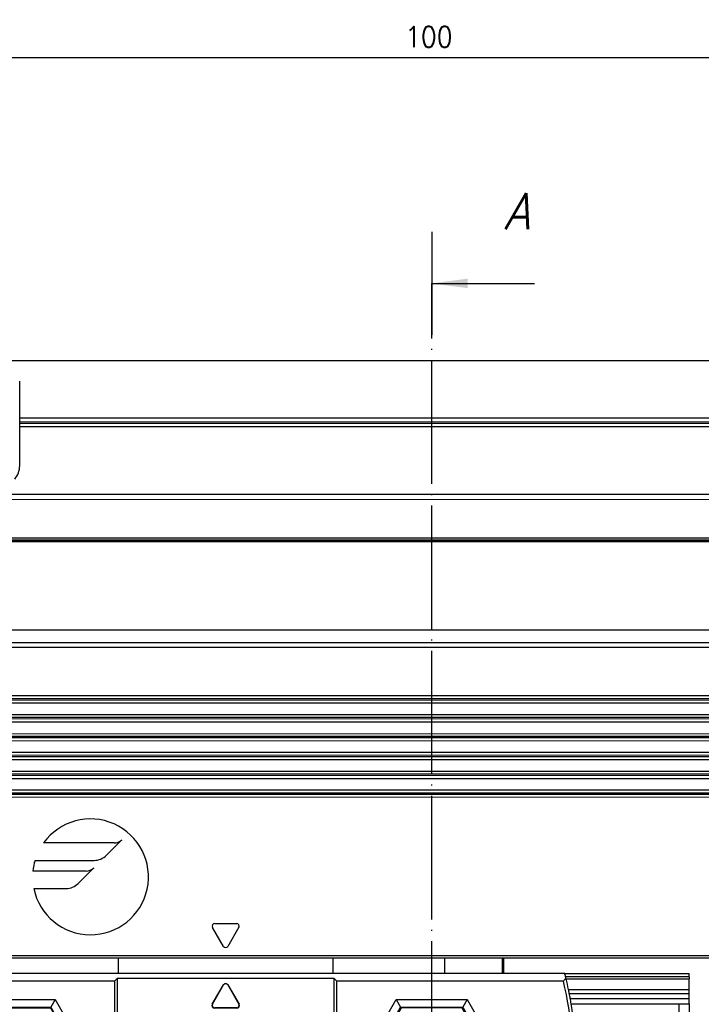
# Model space of a CAD drawing. Header units: millimetres. Extents: x -285 to 870, y -217 to 203.
# Tile 3 of 22: x -119 to -53, y -19 to 77. Entities that reach past the tile are written whole.
import ezdxf

# ---------------------------------------------------------------- set-up
doc = ezdxf.new("R2010")
doc.units = ezdxf.units.MM
doc.linetypes.add('DOT_CENTER', pattern=[14, 12, -1, 0, -1])
doc.layers.add('1', color=7, linetype='Continuous')
doc.styles.add('CONVERTER_11', font='txt.shx', dxfattribs={"width": 0.9})
doc.styles.add('CONVERTER_14', font='txt.shx', dxfattribs={"width": 0.9, "oblique": 15})
doc.dimstyles.new('ME10_DIM_26', dxfattribs={"dimtxt": 2, "dimasz": 2, "dimexe": 1, "dimexo": 1, "dimgap": 1, "dimtad": 1, "dimdsep": 46, "dimtxsty": 'CONVERTER_11', "dimsah": 1, "dimcen": 0.09, "dimclrd": 2, "dimclre": 2, "dimclrt": 2, "dimadec": 0, "dimazin": 0, "dimtfac": 1, "dimtdec": 4, "dimtix": 1, "dimtmove": 0, "dimatfit": 3, "dimfxl": 1, "dimtolj": 1, "dimtzin": 0, "dimarcsym": 0})
doc.dimstyles.get("Standard").update_dxf_attribs({"dimtxt": 0.18, "dimasz": 0.18, "dimexe": 0.18, "dimexo": 0.0625, "dimgap": 0.09, "dimtad": 0, "dimtih": 1, "dimtoh": 1, "dimdec": 4, "dimzin": 0, "dimdsep": 46, "dimtxsty": 'Standard', "dimcen": 0.09, "dimadec": 0, "dimazin": 0, "dimtfac": 1, "dimtdec": 4, "dimtofl": 0, "dimtmove": 0, "dimatfit": 3, "dimfxl": 1, "dimtolj": 1, "dimtzin": 0, "dimarcsym": 0})

# ---------------------------------------------------------------- blocks, each defined once
blk = doc.blocks.new('CABEZA__34', base_point=(-144.3988428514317, -41.42437540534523))
at = {"color": 7, "linetype": 'Continuous'}
for p, q in [((-126.3991338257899, -14.42322364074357), (-126.3990321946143, -15.92322363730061)), ((-72.39865371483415, -15.91956482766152), (-72.39875535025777, -14.41956483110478)), ((-132.3192012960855, -15.9236247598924), (-144.3988428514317, -15.92444321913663)), ((-144.3988209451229, -16.24775847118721), (-144.3988428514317, -15.92444321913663)), ((-144.3988209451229, -16.24775847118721), (-144.398807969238, -16.43926958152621)), ((-126.3990321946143, -15.92322363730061), (-132.3192012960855, -15.9236247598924)), ((-126.2815550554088, -15.92321567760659), (-126.3990321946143, -15.92322363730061)), ((-120.6418374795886, -15.92283355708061), (-126.2815550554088, -15.92321567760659)), ((-109.8008839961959, -15.9220990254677), (-120.6418374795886, -15.92283355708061)), ((-88.99732226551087, -15.92068947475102), (-109.8008839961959, -15.9220990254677)), ((-78.15636878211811, -15.91995494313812), (-88.99732226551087, -15.92068947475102)), ((-72.51613085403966, -15.91957278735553), (-78.15636878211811, -15.91995494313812)), ((-72.39865371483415, -15.91956482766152), (-72.51613085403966, -15.91957278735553)), ((-66.4784846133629, -15.91916370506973), (-72.39865371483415, -15.91956482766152)), ((-66.4784846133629, -15.91916370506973), (-54.39884305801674, -15.91834524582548)), ((-54.39882115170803, -16.24166049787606), (-54.39884305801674, -15.91834524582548)), ((-54.39882115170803, -16.24166049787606), (-54.39880817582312, -16.43317160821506)), ((-144.3987365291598, -17.49365383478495), (-144.398807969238, -16.43926958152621)), ((-110.1987921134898, -16.67212598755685), (-132.1955525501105, -16.67361638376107)), ((-109.8988124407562, -16.37210566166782), (-110.1987921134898, -16.67212598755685)), ((-110.1987921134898, -16.67212598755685), (-110.1973861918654, -37.42212593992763)), ((-109.8988124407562, -16.37210566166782), (-88.89881248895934, -16.37068280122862)), ((-109.8973658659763, -37.72210561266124), (-109.8988124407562, -16.37210566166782)), ((-100.7048861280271, -18.90778040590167), (-99.61520067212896, -17.02009446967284)), ((-100.6822093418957, -18.8946859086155), (-99.61519889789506, -17.04628039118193)), ((-99.18233635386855, -17.02006514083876), (-98.09239510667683, -18.90760339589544)), ((-99.18233457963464, -17.04625106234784), (-98.11507366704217, -18.89451197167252)), ((-88.59879216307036, -16.67066247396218), (-88.89881248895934, -16.37068280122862)), ((-88.89881248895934, -16.37068280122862), (-88.89736591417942, -37.72068275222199)), ((-66.60203172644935, -16.66917207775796), (-88.59879216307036, -16.67066247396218)), ((-88.59738624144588, -37.42066242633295), (-88.59879216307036, -16.67066247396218)), ((-54.39873673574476, -17.48755586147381), (-54.39880817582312, -16.43317160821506)), ((-144.3987105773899, -17.87667605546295), (-144.3987365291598, -17.49365383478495)), ((-144.3986771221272, -18.37044234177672), (-144.3987105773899, -17.87667605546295)), ((-54.39871078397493, -17.8705780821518), (-54.39873673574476, -17.48755586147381)), ((-54.39867732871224, -18.36434436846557), (-54.39871078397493, -17.8705780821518)), ((-144.3986432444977, -18.87044234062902), (-144.3986771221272, -18.37044234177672)), ((-144.3986432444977, -18.87044234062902), (-143.3986432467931, -18.87037458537)), ((-144.3986432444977, -18.87044234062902), (-144.3971828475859, -40.4244431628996)), ((-132.9419447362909, -18.8696660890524), (-143.3986432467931, -18.87037458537)), ((-143.3986432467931, -18.87037458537), (-143.3971828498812, -40.42437540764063)), ((-122.8489931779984, -18.44764736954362), (-122.4159667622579, -19.19755377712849)), ((-115.949269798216, -18.44717987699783), (-116.3821945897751, -19.19714495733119)), ((-82.84807399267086, -18.44493709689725), (-82.41504757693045, -19.19484350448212)), ((-75.94835061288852, -18.44446960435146), (-76.38127540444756, -19.19443468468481)), ((-65.85534195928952, -18.86512061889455), (-55.39864344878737, -18.86441212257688)), ((-55.39864344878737, -18.86441212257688), (-54.39864345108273, -18.86434436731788)), ((-55.39864344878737, -18.86441212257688), (-55.39718305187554, -40.4184129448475)), ((-54.39864345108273, -18.86434436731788), (-54.39867732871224, -18.36434436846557)), ((-54.39864345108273, -18.86434436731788), (-54.39718305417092, -40.41834518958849)), ((-125.3454343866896, -24.42315226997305), (-122.372429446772, -19.27295082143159)), ((-122.4159667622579, -19.19755377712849), (-122.372429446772, -19.27295082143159)), ((-122.372429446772, -19.27295082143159), (-116.4257216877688, -19.27254790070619)), ((-116.4257216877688, -19.27254790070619), (-116.3821945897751, -19.19714495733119)), ((-116.4257216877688, -19.27254790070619), (-113.4520188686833, -24.42234642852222)), ((-98.30880186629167, -19.28248955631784), (-100.4884285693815, -19.28263723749)), ((-98.33148042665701, -19.26939813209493), (-100.4657517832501, -19.26954274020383)), ((-82.37151026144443, -19.27024054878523), (-85.34451520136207, -24.42044199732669)), ((-82.41504757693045, -19.19484350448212), (-82.37151026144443, -19.27024054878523)), ((-76.42480250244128, -19.26983762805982), (-82.37151026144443, -19.27024054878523)), ((-76.42480250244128, -19.26983762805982), (-76.38127540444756, -19.19443468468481)), ((-73.4510996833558, -24.41963615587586), (-76.42480250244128, -19.26983762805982)), ((-126.2984500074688, -24.42321684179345), (-125.4324988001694, -24.42315816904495)), ((-125.4324988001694, -24.42315816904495), (-125.3454343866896, -24.42315226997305)), ((-122.3717315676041, -29.57295079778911), (-125.3454343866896, -24.42315226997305)), ((-113.4520188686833, -24.42234642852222), (-116.425023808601, -29.5725478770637)), ((-113.3649544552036, -24.42234052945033), (-113.4520188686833, -24.42234642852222)), ((-112.4990032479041, -24.42228185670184), (-113.3649544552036, -24.42234052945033)), ((-86.2975308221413, -24.42050656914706), (-85.43157961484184, -24.42044789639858)), ((-85.43157961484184, -24.42044789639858), (-85.34451520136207, -24.42044199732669)), ((-85.34451520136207, -24.42044199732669), (-82.3708123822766, -29.57024052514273)), ((-76.42410462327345, -29.56983760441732), (-73.4510996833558, -24.41963615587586)), ((-73.36403526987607, -24.41963025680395), (-73.4510996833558, -24.41963615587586)), ((-72.49808406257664, -24.41957158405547), (-73.36403526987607, -24.41963025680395)), ((-122.4152586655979, -29.64835374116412), (-122.3717315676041, -29.57295079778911)), ((-116.425023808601, -29.5725478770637), (-122.3717315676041, -29.57295079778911)), ((-116.381486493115, -29.64794492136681), (-116.425023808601, -29.5725478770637)), ((-82.41433948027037, -29.64564346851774), (-82.3708123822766, -29.57024052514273)), ((-82.3708123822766, -29.57024052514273), (-76.42410462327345, -29.56983760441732)), ((-76.38056730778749, -29.64523464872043), (-76.42410462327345, -29.56983760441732)), ((-122.8481834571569, -30.39831882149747), (-122.4152586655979, -29.64835374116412)), ((-115.9484600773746, -30.39785132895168), (-116.381486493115, -29.64794492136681)), ((-82.8472642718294, -30.39560854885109), (-82.41433948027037, -29.64564346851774)), ((-75.94754089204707, -30.39514105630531), (-76.38056730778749, -29.64523464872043)), ((-109.8973658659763, -37.72210561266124), (-130.6880993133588, -37.72351429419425)), ((-130.4890249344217, -37.42350080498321), (-110.1973861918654, -37.42212593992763)), ((-110.1973861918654, -37.42212593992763), (-109.8973658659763, -37.72210561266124)), ((-88.89736591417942, -37.72068275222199), (-88.59738624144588, -37.42066242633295)), ((-68.10663246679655, -37.71927407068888), (-88.89736591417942, -37.72068275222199)), ((-68.30574749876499, -37.41928756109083), (-88.59738624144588, -37.42066242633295)), ((-143.897148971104, -40.92440928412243), (-144.3971828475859, -40.4244431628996)), ((-143.897148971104, -40.92440928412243), (-143.3971828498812, -40.42437540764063)), ((-143.897148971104, -40.92440928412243), (-143.3971150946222, -41.42437540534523)), ((-143.3971828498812, -40.42437540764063), (-55.39718305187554, -40.4184129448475)), ((-126.3971490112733, -40.92322356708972), (-72.39714913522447, -40.91956478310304)), ((-126.3971490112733, -40.92322356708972), (-126.3971151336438, -41.42322356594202)), ((-72.39714913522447, -40.91956478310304), (-72.39711525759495, -41.41956478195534)), ((-55.39718305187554, -40.4184129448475), (-54.89714917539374, -40.91837906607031)), ((-54.89714917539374, -40.91837906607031), (-55.39711529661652, -41.41841294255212)), ((-54.39718305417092, -40.41834518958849), (-54.89714917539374, -40.91837906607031)), ((-143.3971150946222, -41.42437540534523), (-126.3971151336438, -41.42322356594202)), ((-72.39711525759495, -41.41956478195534), (-55.39711529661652, -41.41841294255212))]:
    blk.add_line(p, q, dxfattribs=at)
at = {"color": 3, "linetype": 'Continuous'}
for p, q in [((-126.2815550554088, -15.92321567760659), (-126.2816566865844, -14.42321568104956)), ((-120.6418374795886, -15.92283355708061), (-120.6419391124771, -14.42283356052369)), ((-109.8008839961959, -15.9220990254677), (-109.8009856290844, -14.42209902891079)), ((-88.9974238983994, -14.42068947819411), (-88.99732226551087, -15.92068947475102)), ((-78.15647041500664, -14.41995494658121), (-78.15636878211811, -15.91995494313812)), ((-72.51613085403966, -15.91957278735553), (-72.51623248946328, -14.4195727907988)), ((-144.3988209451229, -16.24775847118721), (-132.4009697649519, -16.24694555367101)), ((-54.39882115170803, -16.24166049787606), (-66.39667233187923, -16.24247341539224)), ((-132.4478170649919, -16.43845983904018), (-144.398807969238, -16.43926958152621)), ((-99.61520067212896, -17.02009446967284), (-99.61519889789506, -17.04628039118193)), ((-99.18233635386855, -17.02006514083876), (-99.18233457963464, -17.04625106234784)), ((-66.34979908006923, -16.43398135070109), (-54.39880817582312, -16.43317160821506)), ((-132.6848321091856, -17.49286015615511), (-144.3987365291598, -17.49365383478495)), ((-132.7622647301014, -17.8758876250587), (-144.3987105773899, -17.87667605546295)), ((-66.11264115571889, -17.48834954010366), (-54.39873673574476, -17.48755586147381)), ((-66.03515663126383, -17.87136651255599), (-54.39871078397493, -17.8705780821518)), ((-132.855351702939, -18.36966022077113), (-144.3986771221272, -18.37044234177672)), ((-126.2984500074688, -24.42321684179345), (-122.8489931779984, -18.44764736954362)), ((-122.8489931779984, -18.44764736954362), (-115.949269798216, -18.44717987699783)), ((-115.949269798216, -18.44717987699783), (-112.4990032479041, -24.42228185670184)), ((-100.7048861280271, -18.90778040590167), (-100.6822093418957, -18.8946859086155)), ((-98.11507366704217, -18.89451197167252), (-98.09239510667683, -18.90760339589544)), ((-86.2975308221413, -24.42050656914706), (-82.84807399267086, -18.44493709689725)), ((-82.84807399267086, -18.44493709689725), (-75.94835061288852, -18.44446960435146)), ((-75.94835061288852, -18.44446960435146), (-72.49808406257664, -24.41957158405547)), ((-65.94200274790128, -18.36512648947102), (-54.39867732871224, -18.36434436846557)), ((-125.4324988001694, -24.42315816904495), (-122.4159667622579, -19.19755377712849)), ((-122.4159667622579, -19.19755377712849), (-116.3821945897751, -19.19714495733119)), ((-116.3821945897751, -19.19714495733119), (-113.3649544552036, -24.42234052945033)), ((-100.4884285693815, -19.28263723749), (-100.4657517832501, -19.26954274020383)), ((-98.33148042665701, -19.26939813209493), (-98.30880186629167, -19.28248955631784)), ((-85.43157961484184, -24.42044789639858), (-82.41504757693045, -19.19484350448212)), ((-82.41504757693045, -19.19484350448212), (-76.38127540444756, -19.19443468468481)), ((-76.38127540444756, -19.19443468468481), (-73.36403526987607, -24.41963025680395)), ((-122.8481834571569, -30.39831882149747), (-126.2984500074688, -24.42321684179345)), ((-122.4152586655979, -29.64835374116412), (-125.4324988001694, -24.42315816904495)), ((-113.3649544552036, -24.42234052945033), (-116.381486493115, -29.64794492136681)), ((-112.4990032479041, -24.42228185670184), (-115.9484600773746, -30.39785132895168)), ((-82.8472642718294, -30.39560854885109), (-86.2975308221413, -24.42050656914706)), ((-82.41433948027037, -29.64564346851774), (-85.43157961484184, -24.42044789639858)), ((-73.36403526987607, -24.41963025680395), (-76.38056730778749, -29.64523464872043)), ((-72.49808406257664, -24.41957158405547), (-75.94754089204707, -30.39514105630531)), ((-115.9484600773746, -30.39785132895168), (-122.8481834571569, -30.39831882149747)), ((-116.381486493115, -29.64794492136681), (-122.4152586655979, -29.64835374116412)), ((-75.94754089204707, -30.39514105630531), (-82.8472642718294, -30.39560854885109)), ((-76.38056730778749, -29.64523464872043), (-82.41433948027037, -29.64564346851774))]:
    blk.add_line(p, q, dxfattribs=at)
at = {"color": 7, "linetype": 'Continuous'}
for centre, radius in [((-119.3982669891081, -24.4227494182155), 3.650000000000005), ((-119.3982669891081, -24.4227494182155), 3.399999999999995), ((-79.39826708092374, -24.42003920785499), 3.649999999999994), ((-79.39826708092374, -24.42003920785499), 3.399999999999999)]:
    blk.add_circle(centre, radius, dxfattribs=at)
for centre, radius, start, end in [((-99.39826703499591, -24.42139431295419), 33.99999999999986, 166.0883765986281, 166.3082129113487), ((-99.39826703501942, -24.42139431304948), 33.99999999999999, 165.5263697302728, 166.0883765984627), ((-99.39826703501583, -24.42139431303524), 33.99999999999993, 13.91938758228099, 14.48139445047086), ((-99.39826703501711, -24.42139431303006), 33.99999999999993, 13.69955126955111, 13.919387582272), ((-99.39826703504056, -24.4213943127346), 33.69999999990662, 166.7085571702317, 202.6946056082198), ((-99.39826703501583, -24.42139431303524), 33.99999999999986, 166.4206265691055, 168.2418849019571), ((-99.398267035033, -24.42139431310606), 33.9999999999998, 166.3082129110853, 166.4206265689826), ((-99.39876004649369, -17.1450369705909), 0.2499143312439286, 30.00388209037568, 150.0038820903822), ((-99.39875827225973, -17.17122289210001), 0.2499143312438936, 30.00388209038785, 150.0038820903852), ((-99.39826703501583, -24.42139431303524), 33.69999999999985, 337.3131585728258, 13.29920701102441), ((-99.3982670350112, -24.42139431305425), 33.9999999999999, 13.58713761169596, 13.69955126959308), ((-99.39826703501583, -24.42139431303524), 33.99999999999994, 11.76587927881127, 13.58713761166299), ((-99.3982670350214, -24.42139431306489), 34.00000000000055, 168.9004124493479, 169.7471682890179), ((-99.3982670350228, -24.42139431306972), 34.00000000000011, 168.2418849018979, 168.9004124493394), ((-99.39826703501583, -24.42139431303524), 33.99999999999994, 11.10735173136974, 11.76587927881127), ((-99.39826703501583, -24.42139431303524), 33.99999999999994, 10.26059589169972, 11.10735173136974), ((-99.39826703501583, -24.42139431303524), 33.99999999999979, 170.602313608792, 203.0316045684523), ((-99.39826703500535, -24.42139431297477), 34.00000000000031, 169.7471682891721, 170.6023136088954), ((-100.4884455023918, -19.03272290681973), 0.2499143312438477, 150.0038820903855, 270.0038820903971), ((-100.4657687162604, -19.0196284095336), 0.2499143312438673, 150.0038820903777, 270.0038820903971), ((-98.33149735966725, -19.0194838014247), 0.2499143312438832, 270.0038820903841, 30.00388209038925), ((-98.30881879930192, -19.03257522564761), 0.2499143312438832, 270.0038820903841, 30.00388209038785), ((-99.39826703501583, -24.42139431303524), 33.99999999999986, 336.9761596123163, 9.40545057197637), ((-99.39826703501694, -24.42139431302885), 33.99999999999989, 9.40545057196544, 10.26059589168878)]:
    blk.add_arc(centre, radius, start, end, dxfattribs=at)
for points, knots in [([(-132.1955525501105, -16.67361638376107), (-132.2152827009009, -16.64867114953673), (-132.2547908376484, -16.59872017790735), (-132.3139352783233, -16.52376914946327), (-132.3730605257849, -16.44872696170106), (-132.4123987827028, -16.398683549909), (-132.4320910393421, -16.37363240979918)], [0, 0, 0, 0, 0.0954143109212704, 0.1910600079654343, 0.2864288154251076, 0.3820222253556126, 0.3820222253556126, 0.3820222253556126, 0.3820222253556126]), ([(-66.365533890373, -16.36915605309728), (-66.38519989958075, -16.39418079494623), (-66.42453072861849, -16.44422874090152), (-66.48361781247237, -16.51924347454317), (-66.5427749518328, -16.59423158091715), (-66.58227693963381, -16.64418872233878), (-66.60203172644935, -16.66917207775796)], [0, 0, 0, 0, 0.0954824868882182, 0.1909591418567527, 0.2864723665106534, 0.3820222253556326, 0.3820222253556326, 0.3820222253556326, 0.3820222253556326]), ([(-130.6880993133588, -37.72351429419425), (-130.6715265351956, -37.69847006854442), (-130.6384175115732, -37.64843685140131), (-130.5886782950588, -37.57342617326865), (-130.5389009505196, -37.49846056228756), (-130.5056516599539, -37.44848946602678), (-130.4890249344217, -37.42350080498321)], [0, 0, 0, 0, 0.0900934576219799, 0.1799882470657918, 0.2700098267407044, 0.3600538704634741, 0.3600538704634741, 0.3600538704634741, 0.3600538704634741]), ([(-68.30574749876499, -37.41928756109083), (-68.28914201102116, -37.44423695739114), (-68.25588669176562, -37.49420240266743), (-68.2060742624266, -37.56919870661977), (-68.1563003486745, -37.64423971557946), (-68.12318380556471, -37.69426959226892), (-68.10663246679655, -37.71927407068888)], [0, 0, 0, 0, 0.0899106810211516, 0.1800615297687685, 0.2700953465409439, 0.3600538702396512, 0.3600538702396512, 0.3600538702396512, 0.3600538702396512])]:
    blk.add_open_spline(points, degree=3, knots=knots, dxfattribs=at)
at = {"layer": '1', "color": 2, "linetype": 'DOT_CENTER'}
for p, q in [((-119.3982669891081, -19.77274941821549), (-119.3982669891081, -29.07274941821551)), ((-79.39826708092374, -19.77003920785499), (-79.39826708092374, -29.07003920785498)), ((-114.7482669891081, -24.4227494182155), (-124.0482669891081, -24.4227494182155)), ((-74.74826708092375, -24.42003920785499), (-84.04826708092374, -24.42003920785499))]:
    blk.add_line(p, q, dxfattribs=at)
at = {"layer": '1', "color": 30, "linetype": 'Continuous'}
for centre, radius, end in [((-119.3982669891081, -24.4227494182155), 4.000000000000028, 94.9999999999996), ((-79.39826708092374, -24.42003920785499), 4, 95)]:
    blk.add_arc(centre, radius, 174.9999999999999, end, dxfattribs=at)
blk = doc.blocks.new('REGLA__35', base_point=(-163.4012745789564, -18.42233367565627))
at = {"color": 7, "linetype": 'Continuous'}
for p, q in [((-121.4028742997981, 43.57711747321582), (-35.40287449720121, 43.58294442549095)), ((-119.4024976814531, 38.01867435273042), (-119.4027387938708, 41.57725298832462)), ((-119.4024976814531, 38.01867435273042), (-37.40249786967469, 38.0242302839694)), ((-119.4024378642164, 37.13583164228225), (-119.4024976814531, 38.01867435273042)), ((-37.40243805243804, 37.14138757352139), (-119.4024378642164, 37.13583164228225)), ((-119.4021832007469, 33.3772530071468), (-119.4024378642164, 37.13583164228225)), ((185.2980058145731, 30.597898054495), (-151.1019934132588, 30.57510518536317)), ((-151.1016951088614, 26.1724300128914), (185.2983041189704, 26.19522288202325)), ((-147.0295875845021, 25.99650131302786), (181.2266130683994, 26.01874239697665)), ((-152.9011034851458, 17.44059348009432), (187.0988957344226, 17.46363026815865)), ((185.2993307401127, 11.04331947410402), (-151.1006684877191, 11.02052660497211)), ((-151.1006222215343, 10.33768389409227), (185.2993770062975, 10.36047676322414)), ((185.2994549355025, 9.21031947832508), (-151.1005442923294, 9.18752660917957)), ((-151.1004980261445, 8.50468389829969), (185.2995012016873, 8.52747676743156)), ((-151.1004200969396, 7.35452661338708), (185.2995791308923, 7.37731948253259)), ((-151.1003738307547, 6.67168390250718), (185.2996253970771, 6.69447677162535)), ((185.299703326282, 5.54431948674), (-151.1002959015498, 5.52152661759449)), ((-151.100249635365, 4.83868390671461), (185.2997495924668, 4.86147677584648)), ((185.2998275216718, 3.71131949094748), (-151.10017170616, 3.68852662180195)), ((-151.1001254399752, 3.00568391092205), (185.2998737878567, 3.02847678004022)), ((185.2999517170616, 1.87831949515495), (-151.1000475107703, 1.85552662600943)), ((185.2999979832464, 1.19547678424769), (-151.1000012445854, 1.17268391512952)), ((-151.0989444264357, -14.42489718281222), (185.3010548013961, -14.40210431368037))]:
    blk.add_line(p, q, dxfattribs=at)
at = {"color": 3, "linetype": 'Continuous'}
for p, q in [((-119.402472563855, 37.64796367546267), (-37.40247275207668, 37.65351960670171)), ((-119.4024629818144, 37.50654231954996), (-37.40246317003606, 37.512098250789)), ((185.2980396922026, 30.09789805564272), (-151.1019595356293, 30.07510518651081)), ((-151.1017086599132, 26.37243001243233), (185.2982905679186, 26.39522288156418)), ((-146.9228213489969, 26.10326754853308), (181.1198468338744, 26.12549416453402)), ((-152.9010205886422, 16.21712382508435), (187.0989786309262, 16.24016061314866)), ((-151.1009891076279, 15.75255645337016), (185.299010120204, 15.77534932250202)), ((185.2993490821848, 10.77260879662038), (-151.100650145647, 10.74981592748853)), ((185.2993586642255, 10.63118744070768), (-151.1006405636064, 10.60839457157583)), ((185.2994732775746, 8.93960880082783), (-151.1005259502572, 8.91681593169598)), ((185.2994828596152, 8.79818744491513), (-151.1005163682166, 8.77539457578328)), ((185.2995974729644, 7.10660880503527), (-151.1004017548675, 7.08381593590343)), ((185.299607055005, 6.96518744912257), (-151.1003921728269, 6.94239457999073)), ((185.2997216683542, 5.27360880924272), (-151.1002775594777, 5.25081594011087)), ((185.2997312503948, 5.13218745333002), (-151.1002679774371, 5.10939458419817)), ((185.2998458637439, 3.44060881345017), (-151.1001533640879, 3.41781594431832)), ((185.2998554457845, 3.29918745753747), (-151.1001437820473, 3.27639458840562)), ((185.2999700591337, 1.60760881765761), (-151.1000291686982, 1.58481594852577)), ((185.2999796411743, 1.46618746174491), (-151.1000195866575, 1.44339459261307)), ((-110.2277760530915, -3.25673073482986), (-117.0864474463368, -3.25719544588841)), ((-110.9898441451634, -4.44994245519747), (-109.492014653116, -2.9519099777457)), ((-117.9159306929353, -4.9446348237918), (-112.1829707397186, -4.94424638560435)), ((-113.7175954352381, -7.17806340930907), (-112.2197659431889, -5.68003093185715)), ((-112.9555273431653, -5.98485168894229), (-118.1209330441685, -5.98520167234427)), ((-118.0353722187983, -7.67257905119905), (-114.910722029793, -7.67236733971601)), ((-99.61545293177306, -13.29636655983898), (-100.6827138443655, -11.44810565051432)), ((-100.4663070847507, -11.07321949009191), (-98.33203572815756, -11.07307488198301)), ((-98.11557816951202, -11.44793171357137), (-99.18258861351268, -13.2963372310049)), ((185.3010412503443, -14.20210431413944), (-151.0989579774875, -14.22489718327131))]:
    blk.add_line(p, q, dxfattribs=at)
at = {"color": 7, "linetype": 'Continuous'}
blk.add_arc((-121.4021831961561, 33.37711749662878), 1.999999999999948, 319.6889729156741, 0.00388209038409, dxfattribs=at)
at = {"color": 3, "linetype": 'Continuous'}
for centre, radius, start, end in [((-112.5244780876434, -6.54728354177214), 5.624610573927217, 191.5408411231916, 144.2008920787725), ((-110.2278465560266, -2.21617778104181), 1.040552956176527, 270.0038820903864, 315.0038820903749), ((-112.1830850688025, -3.25686321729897), 1.687383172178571, 270.0038820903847, 315.0038820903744), ((-112.5244780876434, -6.54728354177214), 5.624610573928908, 163.4450335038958, 174.2647116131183), ((-112.9555978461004, -4.94429873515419), 1.040552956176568, 270.0038820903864, 315.0038820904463), ((-114.9108363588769, -5.98498417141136), 1.687383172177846, 270.0038820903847, 315.0038820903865), ((-100.4662901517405, -11.3231338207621), 0.2499143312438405, 90.00388209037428, 210.0038820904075), ((-98.33201879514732, -11.32298921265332), 0.2499143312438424, 330.0038820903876, 90.00388209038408), ((-99.399029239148, -13.17139473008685), 0.2499143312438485, 210.003882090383, 330.0038820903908)]:
    blk.add_arc(centre, radius, start, end, dxfattribs=at)
blk = doc.blocks.new('Regla_G2_cm240__36', base_point=(-163.4012745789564, -41.42437540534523))
for name, p in [('REGLA__35', (-163.4012745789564, -18.42233367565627)), ('CABEZA__34', (-144.3988428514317, -41.42437540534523))]:
    blk.add_blockref(name, p)
blk = doc.blocks.new('*D60')
at = {"layer": '1', "color": 2, "linetype": 'Continuous'}
for p, q in [((-128.402467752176, 38.57664320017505), (-128.402467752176, 74.0233355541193)), ((-28.40246798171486, 45.33341872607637), (-28.40246798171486, 74.0233355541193)), ((-128.402467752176, 73.0233355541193), (-28.40246798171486, 73.0233355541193))]:
    blk.add_line(p, q, dxfattribs=at)
at = {"layer": '1', "color": 2}
for points in [[(-126.402467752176, 73.28664054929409), (-126.402467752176, 72.76003055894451), (-128.402467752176, 73.0233355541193)], [(-30.40246798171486, 72.76003055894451), (-30.40246798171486, 73.28664054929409), (-28.40246798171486, 73.0233355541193)]]:
    blk.add_solid(points, dxfattribs=at)
at = {"layer": '1', "color": 2, "insert": (-81.99572217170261, 74.0233355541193), "char_height": 2, "attachment_point": 7, "rotation": 0.00013888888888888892, "line_spacing_factor": 0.60024009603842, "style": 'CONVERTER_11'}
blk.add_mtext('100', dxfattribs=at)
blk = doc.blocks.new('A-A__31', base_point=(-25, 0))
at = {"layer": '1', "color": 2, "linetype": 'DOT_CENTER'}
blk.add_line((-79.39971771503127, -81.1874020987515), (-79.39971771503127, 51.07801881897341), dxfattribs=at)
at = {"layer": '1', "color": 7}
blk.add_solid([(-75.89971771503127, 51.5388025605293), (-75.89971771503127, 50.61723507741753), (-79.39971771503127, 51.07801881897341)], dxfattribs=at)
at = {"layer": '1', "color": 7, "insert": (-71.14971771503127, 58.07801881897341), "char_height": 3.5, "attachment_point": 5, "line_spacing_factor": 1.20048019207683, "style": 'CONVERTER_14'}
blk.add_mtext('A', dxfattribs=at)
at = {"layer": '1', "color": 7, "linetype": 'Continuous', "has_arrowhead": 0}
for points in [[(-79.39971771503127, 56.07801881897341), (-79.39971771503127, 51.07801881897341)], [(-79.39971771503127, 51.07801881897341), (-79.39971771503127, 46.07801881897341)], [(-79.39971771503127, 51.07801881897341), (-69.39971771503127, 51.07801881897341)]]:
    blk.add_leader(points, dimstyle='Standard', dxfattribs=at)
blk = doc.blocks.new('A', base_point=(16.99999999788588, 0.99999999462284))
blk.add_blockref('Regla_G2_cm240__36', (-163.4012745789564, -41.42437540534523))
at = {"layer": '1'}
blk.add_blockref('A-A__31', (-25, 0), dxfattribs=at)
dim = blk.add_linear_dim(base=(-128.402467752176, 73.0233355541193), p1=(-28.40246798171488, 44.33341872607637), p2=(-128.4024677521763, 37.57664320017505), dimstyle='ME10_DIM_26', dxfattribs=at)
dim.commit()
dim.dimension.update_dxf_attribs({"geometry": '*D60', "text_midpoint": (-79.89572217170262, 75.0233355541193), "text_rotation": 0.00013888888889})

msp = doc.modelspace()

# ---------------------------------------------------------------- block references
msp.add_blockref('A', (16.99999999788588, 0.99999999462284))

doc.saveas('drawing.dxf')
